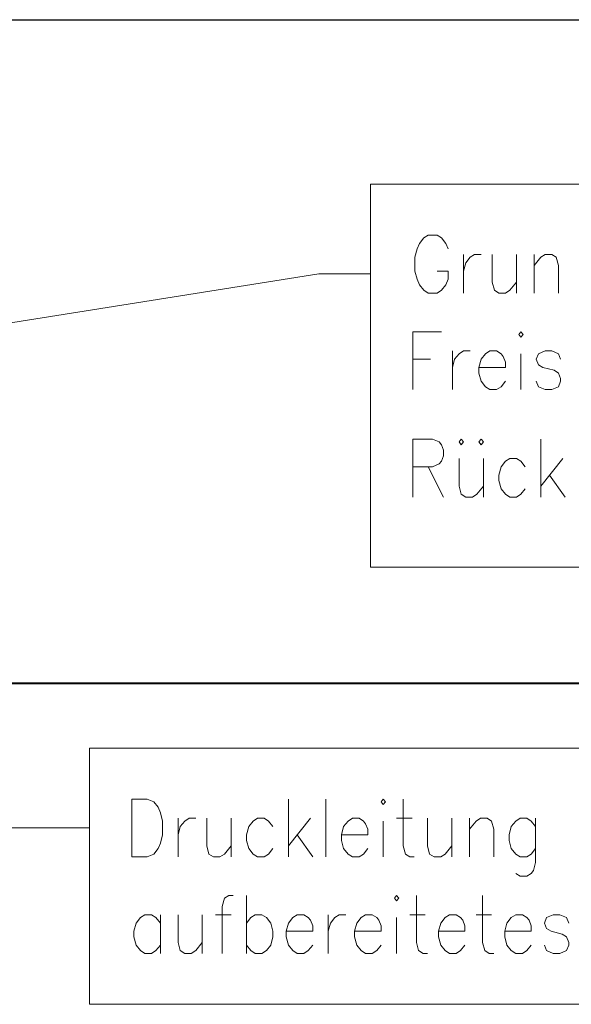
# Model space of a CAD drawing. Extents: x 193 to 943, y 26 to 526.
# Tile 251 of 256: x 533 to 551, y 107 to 139. Entities that reach past the tile are written whole.
import ezdxf

# ---------------------------------------------------------------- set-up
doc = ezdxf.new("R2010")
doc.units = 0
doc.layers.get('0').update_dxf_attribs({"lineweight": 25})
doc.layers.add('KG4_HLS_S_____ZEICHNEN_SWGF', color=40, linetype='Continuous', lineweight=40, true_color=0xffbf00)
doc.layers.add('KG4_HLS_SC_ZEICHNEN', color=7, linetype='Continuous', lineweight=25)
doc.layers.add('KG4_HLS_TEXTE', color=7, linetype='Continuous', lineweight=13)

# ---------------------------------------------------------------- blocks, each defined once
blk = doc.blocks.new('DWGOBJEKT-A069I1IW7N', base_point=(522.864, 102.246))
at = {"color": 0, "linetype": 'ByBlock', "lineweight": -2, "ltscale": 0.13}
for p, q in [((535.514, 115.437), (586.886, 115.437)), ((535.514, 107.137), (535.514, 115.437)), ((536.879, 113.787), (536.879, 111.912)), ((536.879, 113.787), (537.379, 113.787)), ((537.379, 113.787), (537.593, 113.698)), ((537.593, 113.698), (537.736, 113.519)), ((541.95, 113.787), (541.95, 111.912)), ((543.164, 113.787), (543.164, 111.912)), ((545.021, 113.787), (544.95, 113.698)), ((544.95, 113.698), (545.021, 113.609)), ((545.093, 113.698), (545.021, 113.787)), ((545.021, 113.609), (545.093, 113.698)), ((545.664, 113.787), (545.664, 112.269)), ((537.736, 113.519), (537.807, 113.341)), ((537.807, 113.341), (537.879, 113.073)), ((537.879, 113.073), (537.879, 112.626)), ((538.379, 113.162), (538.379, 111.912)), ((538.45, 112.894), (538.593, 113.073)), ((538.593, 113.073), (538.736, 113.162)), ((538.736, 113.162), (538.95, 113.162)), ((539.307, 113.162), (539.307, 112.269)), ((540.093, 113.162), (540.093, 111.912)), ((540.807, 113.073), (540.664, 112.894)), ((540.95, 113.162), (540.807, 113.073)), ((541.164, 113.162), (540.95, 113.162)), ((541.307, 113.073), (541.164, 113.162)), ((541.45, 112.894), (541.307, 113.073)), ((542.664, 113.162), (541.95, 112.269)), ((543.879, 113.073), (543.736, 112.894)), ((544.021, 113.162), (543.879, 113.073)), ((544.236, 113.162), (544.021, 113.162)), ((544.379, 113.073), (544.236, 113.162)), ((544.45, 112.984), (544.379, 113.073)), ((544.521, 112.805), (544.45, 112.984)), ((545.021, 113.073), (545.021, 111.912)), ((545.45, 113.162), (545.95, 113.162)), ((546.45, 113.162), (546.45, 112.269)), ((547.236, 113.162), (547.236, 111.912)), ((547.807, 113.162), (547.807, 111.912)), ((547.807, 112.805), (548.021, 113.073)), ((548.021, 113.073), (548.164, 113.162)), ((548.164, 113.162), (548.379, 113.162)), ((548.379, 113.162), (548.521, 113.073)), ((548.521, 113.073), (548.593, 112.805)), ((549.307, 113.073), (549.164, 112.894)), ((549.45, 113.162), (549.307, 113.073)), ((549.664, 113.162), (549.45, 113.162)), ((549.807, 113.073), (549.664, 113.162)), ((549.95, 112.894), (549.807, 113.073)), ((549.95, 113.162), (549.95, 111.734)), ((529.264, 112.85), (535.514, 112.85)), ((537.879, 112.626), (537.807, 112.359)), ((538.379, 112.626), (538.45, 112.894)), ((540.664, 112.894), (540.593, 112.626)), ((540.593, 112.626), (540.593, 112.448)), ((542.236, 112.626), (542.736, 111.912)), ((543.736, 112.894), (543.664, 112.626)), ((543.664, 112.626), (544.521, 112.626)), ((543.664, 112.626), (543.664, 112.448)), ((544.521, 112.626), (544.521, 112.805)), ((548.593, 112.805), (548.593, 111.912)), ((549.164, 112.894), (549.093, 112.626)), ((549.093, 112.626), (549.093, 112.448)), ((537.807, 112.359), (537.736, 112.18)), ((539.307, 112.269), (539.379, 112.001)), ((539.879, 112.001), (540.093, 112.269)), ((540.593, 112.448), (540.664, 112.18)), ((543.664, 112.448), (543.736, 112.18)), ((545.664, 112.269), (545.736, 112.001)), ((546.45, 112.269), (546.521, 112.001)), ((547.021, 112.001), (547.236, 112.269)), ((549.093, 112.448), (549.164, 112.18)), ((537.593, 112.001), (537.379, 111.912)), ((537.736, 112.18), (537.593, 112.001)), ((539.379, 112.001), (539.521, 111.912)), ((539.736, 111.912), (539.879, 112.001)), ((540.664, 112.18), (540.807, 112.001)), ((540.807, 112.001), (540.95, 111.912)), ((541.164, 111.912), (541.307, 112.001)), ((541.307, 112.001), (541.45, 112.18)), ((543.736, 112.18), (543.879, 112.001)), ((543.879, 112.001), (544.021, 111.912)), ((544.236, 111.912), (544.379, 112.001)), ((544.379, 112.001), (544.521, 112.18)), ((545.736, 112.001), (545.879, 111.912)), ((546.521, 112.001), (546.664, 111.912)), ((546.879, 111.912), (547.021, 112.001)), ((549.164, 112.18), (549.307, 112.001)), ((549.307, 112.001), (549.45, 111.912)), ((549.664, 111.912), (549.807, 112.001)), ((549.807, 112.001), (549.95, 112.18)), ((537.379, 111.912), (536.879, 111.912)), ((539.521, 111.912), (539.736, 111.912)), ((540.95, 111.912), (541.164, 111.912)), ((544.021, 111.912), (544.236, 111.912)), ((545.879, 111.912), (546.021, 111.912)), ((546.664, 111.912), (546.879, 111.912)), ((549.45, 111.912), (549.664, 111.912)), ((549.95, 111.734), (549.879, 111.466)), ((549.45, 111.287), (549.307, 111.376)), ((549.807, 111.376), (549.664, 111.287)), ((549.879, 111.466), (549.807, 111.376)), ((549.664, 111.287), (549.45, 111.287)), ((539.879, 110.573), (539.807, 110.305)), ((540.021, 110.662), (539.879, 110.573)), ((540.164, 110.662), (540.021, 110.662)), ((540.593, 110.662), (540.593, 108.787)), ((545.45, 110.662), (545.379, 110.573)), ((545.379, 110.573), (545.45, 110.484)), ((545.521, 110.573), (545.45, 110.662)), ((545.45, 110.484), (545.521, 110.573)), ((546.093, 110.662), (546.093, 109.144)), ((548.236, 110.662), (548.236, 109.144)), ((537.307, 110.037), (537.164, 109.948)), ((537.521, 110.037), (537.307, 110.037)), ((537.664, 109.948), (537.521, 110.037)), ((537.807, 110.037), (537.807, 108.787)), ((538.379, 110.037), (538.379, 109.144)), ((539.164, 110.037), (539.164, 108.787)), ((539.593, 110.037), (540.093, 110.037)), ((539.807, 110.305), (539.807, 108.787)), ((540.736, 109.948), (540.879, 110.037)), ((540.879, 110.037), (541.093, 110.037)), ((541.093, 110.037), (541.236, 109.948)), ((542.236, 110.037), (542.093, 109.948)), ((542.45, 110.037), (542.236, 110.037)), ((542.593, 109.948), (542.45, 110.037)), ((543.236, 110.037), (543.236, 108.787)), ((543.45, 109.948), (543.593, 110.037)), ((543.593, 110.037), (543.807, 110.037)), ((544.45, 110.037), (544.307, 109.948)), ((544.664, 110.037), (544.45, 110.037)), ((544.807, 109.948), (544.664, 110.037)), ((545.879, 110.037), (546.379, 110.037)), ((547.164, 110.037), (547.021, 109.948)), ((547.379, 110.037), (547.164, 110.037)), ((547.521, 109.948), (547.379, 110.037)), ((548.021, 110.037), (548.521, 110.037)), ((549.307, 110.037), (549.164, 109.948)), ((549.521, 110.037), (549.307, 110.037)), ((549.664, 109.948), (549.521, 110.037)), ((550.521, 110.037), (550.307, 109.948)), ((550.736, 110.037), (550.521, 110.037)), ((550.95, 109.948), (550.736, 110.037)), ((537.021, 109.769), (536.95, 109.501)), ((537.164, 109.948), (537.021, 109.769)), ((537.807, 109.769), (537.664, 109.948)), ((540.593, 109.769), (540.736, 109.948)), ((541.236, 109.948), (541.379, 109.769)), ((541.379, 109.769), (541.45, 109.501)), ((541.95, 109.769), (541.879, 109.501)), ((542.093, 109.948), (541.95, 109.769)), ((542.664, 109.859), (542.593, 109.948)), ((542.736, 109.68), (542.664, 109.859)), ((543.236, 109.501), (543.307, 109.769)), ((543.307, 109.769), (543.45, 109.948)), ((544.164, 109.769), (544.093, 109.501)), ((544.307, 109.948), (544.164, 109.769)), ((544.879, 109.859), (544.807, 109.948)), ((544.95, 109.68), (544.879, 109.859)), ((545.45, 109.948), (545.45, 108.787)), ((546.879, 109.769), (546.807, 109.501)), ((547.021, 109.948), (546.879, 109.769)), ((547.593, 109.859), (547.521, 109.948)), ((547.664, 109.68), (547.593, 109.859)), ((549.021, 109.769), (548.95, 109.501)), ((549.164, 109.948), (549.021, 109.769)), ((549.736, 109.859), (549.664, 109.948)), ((549.807, 109.68), (549.736, 109.859)), ((550.307, 109.948), (550.236, 109.769)), ((550.236, 109.769), (550.307, 109.591)), ((551.021, 109.769), (550.95, 109.948)), ((536.95, 109.501), (536.95, 109.323)), ((541.45, 109.501), (541.45, 109.323)), ((541.879, 109.501), (542.736, 109.501)), ((541.879, 109.501), (541.879, 109.323)), ((542.736, 109.501), (542.736, 109.68)), ((544.093, 109.501), (544.95, 109.501)), ((544.093, 109.501), (544.093, 109.323)), ((544.95, 109.501), (544.95, 109.68)), ((546.807, 109.501), (547.664, 109.501)), ((546.807, 109.501), (546.807, 109.323)), ((547.664, 109.501), (547.664, 109.68)), ((548.95, 109.501), (549.807, 109.501)), ((548.95, 109.501), (548.95, 109.323)), ((549.807, 109.501), (549.807, 109.68)), ((550.307, 109.591), (550.45, 109.501)), ((550.45, 109.501), (550.807, 109.412)), ((550.807, 109.412), (550.95, 109.323)), ((536.95, 109.323), (537.021, 109.055)), ((538.379, 109.144), (538.45, 108.876)), ((538.95, 108.876), (539.164, 109.144)), ((541.45, 109.323), (541.379, 109.055)), ((541.879, 109.323), (541.95, 109.055)), ((544.093, 109.323), (544.164, 109.055)), ((546.093, 109.144), (546.164, 108.876)), ((546.807, 109.323), (546.879, 109.055)), ((548.236, 109.144), (548.307, 108.876)), ((548.95, 109.323), (549.021, 109.055)), ((550.95, 109.323), (551.021, 109.144)), ((551.021, 109.144), (551.021, 109.055)), ((537.021, 109.055), (537.164, 108.876)), ((537.164, 108.876), (537.307, 108.787)), ((537.307, 108.787), (537.521, 108.787)), ((537.521, 108.787), (537.664, 108.876)), ((537.664, 108.876), (537.807, 109.055)), ((538.45, 108.876), (538.593, 108.787)), ((538.593, 108.787), (538.807, 108.787)), ((538.807, 108.787), (538.95, 108.876)), ((540.736, 108.876), (540.593, 109.055)), ((540.879, 108.787), (540.736, 108.876)), ((541.093, 108.787), (540.879, 108.787)), ((541.236, 108.876), (541.093, 108.787)), ((541.379, 109.055), (541.236, 108.876)), ((541.95, 109.055), (542.093, 108.876)), ((542.093, 108.876), (542.236, 108.787)), ((542.236, 108.787), (542.45, 108.787)), ((542.45, 108.787), (542.593, 108.876)), ((542.593, 108.876), (542.736, 109.055)), ((544.164, 109.055), (544.307, 108.876)), ((544.307, 108.876), (544.45, 108.787)), ((544.45, 108.787), (544.664, 108.787)), ((544.664, 108.787), (544.807, 108.876)), ((544.807, 108.876), (544.95, 109.055)), ((546.164, 108.876), (546.307, 108.787)), ((546.307, 108.787), (546.45, 108.787)), ((546.879, 109.055), (547.021, 108.876)), ((547.021, 108.876), (547.164, 108.787)), ((547.164, 108.787), (547.379, 108.787)), ((547.379, 108.787), (547.521, 108.876)), ((547.521, 108.876), (547.664, 109.055)), ((548.307, 108.876), (548.45, 108.787)), ((548.45, 108.787), (548.593, 108.787)), ((549.021, 109.055), (549.164, 108.876)), ((549.164, 108.876), (549.307, 108.787)), ((549.307, 108.787), (549.521, 108.787)), ((549.521, 108.787), (549.664, 108.876)), ((549.664, 108.876), (549.807, 109.055)), ((550.307, 108.876), (550.236, 109.055)), ((550.521, 108.787), (550.307, 108.876)), ((550.736, 108.787), (550.521, 108.787)), ((550.95, 108.876), (550.736, 108.787)), ((551.021, 109.055), (550.95, 108.876)), ((586.886, 107.137), (535.514, 107.137))]:
    blk.add_line(p, q, dxfattribs=at)
blk = doc.blocks.new('DWGOBJEKT-A069I1IY7N', base_point=(529.212, 121.291))
at = {"color": 0, "linetype": 'ByBlock', "lineweight": -2, "ltscale": 0.13}
for p, q in [((544.609, 133.699), (582.552, 133.699)), ((544.609, 121.291), (544.609, 133.699)), ((546.473, 132.049), (546.33, 131.959)), ((546.759, 132.049), (546.473, 132.049)), ((546.902, 131.959), (546.759, 132.049)), ((546.187, 131.781), (546.116, 131.602)), ((546.33, 131.959), (546.187, 131.781)), ((547.045, 131.781), (546.902, 131.959)), ((547.116, 131.602), (547.045, 131.781)), ((546.116, 131.602), (546.045, 131.334)), ((547.616, 131.424), (547.616, 130.174)), ((547.83, 131.334), (547.973, 131.424)), ((547.973, 131.424), (548.187, 131.424)), ((548.545, 131.424), (548.545, 130.531)), ((549.33, 131.424), (549.33, 130.174)), ((549.902, 131.424), (549.902, 130.174)), ((550.116, 131.334), (550.259, 131.424)), ((550.259, 131.424), (550.473, 131.424)), ((550.473, 131.424), (550.616, 131.334)), ((546.045, 131.334), (546.045, 130.888)), ((547.616, 130.888), (547.687, 131.156)), ((547.687, 131.156), (547.83, 131.334)), ((549.902, 131.066), (550.116, 131.334)), ((550.616, 131.334), (550.687, 131.066)), ((532.298, 129.107), (542.935, 130.799)), ((542.935, 130.799), (544.609, 130.799)), ((546.045, 130.888), (546.116, 130.62)), ((546.759, 130.888), (547.116, 130.888)), ((547.116, 130.62), (547.116, 130.888)), ((550.687, 131.066), (550.687, 130.174)), ((546.116, 130.62), (546.187, 130.441)), ((546.187, 130.441), (546.33, 130.263)), ((546.902, 130.263), (547.045, 130.441)), ((547.045, 130.441), (547.116, 130.62)), ((548.545, 130.531), (548.616, 130.263)), ((549.116, 130.263), (549.33, 130.531)), ((546.33, 130.263), (546.473, 130.174)), ((546.473, 130.174), (546.759, 130.174)), ((546.759, 130.174), (546.902, 130.263)), ((548.616, 130.263), (548.759, 130.174)), ((548.759, 130.174), (548.973, 130.174)), ((548.973, 130.174), (549.116, 130.263)), ((545.973, 128.924), (545.973, 127.049)), ((545.973, 128.924), (546.902, 128.924)), ((549.473, 128.924), (549.402, 128.834)), ((549.545, 128.834), (549.473, 128.924)), ((549.402, 128.834), (549.473, 128.745)), ((549.473, 128.745), (549.545, 128.834)), ((547.259, 128.299), (547.259, 127.049)), ((547.33, 128.031), (547.473, 128.209)), ((547.473, 128.209), (547.616, 128.299)), ((547.616, 128.299), (547.83, 128.299)), ((548.33, 128.209), (548.187, 128.031)), ((548.473, 128.299), (548.33, 128.209)), ((548.687, 128.299), (548.473, 128.299)), ((548.83, 128.209), (548.687, 128.299)), ((548.902, 128.12), (548.83, 128.209)), ((549.473, 128.209), (549.473, 127.049)), ((550.045, 128.209), (549.973, 128.031)), ((550.259, 128.299), (550.045, 128.209)), ((550.473, 128.299), (550.259, 128.299)), ((550.687, 128.209), (550.473, 128.299)), ((550.759, 128.031), (550.687, 128.209)), ((545.973, 128.031), (546.545, 128.031)), ((547.259, 127.763), (547.33, 128.031)), ((548.187, 128.031), (548.116, 127.763)), ((548.973, 127.941), (548.902, 128.12)), ((548.973, 127.763), (548.973, 127.941)), ((549.973, 128.031), (550.045, 127.852)), ((548.116, 127.763), (548.973, 127.763)), ((548.116, 127.763), (548.116, 127.584)), ((548.116, 127.584), (548.187, 127.316)), ((550.045, 127.852), (550.187, 127.763)), ((550.187, 127.763), (550.545, 127.674)), ((550.545, 127.674), (550.687, 127.584)), ((550.687, 127.584), (550.759, 127.406)), ((548.187, 127.316), (548.33, 127.138)), ((548.83, 127.138), (548.973, 127.316)), ((550.045, 127.138), (549.973, 127.316)), ((550.759, 127.316), (550.687, 127.138)), ((550.759, 127.406), (550.759, 127.316)), ((548.33, 127.138), (548.473, 127.049)), ((548.473, 127.049), (548.687, 127.049)), ((548.687, 127.049), (548.83, 127.138)), ((550.259, 127.049), (550.045, 127.138)), ((550.473, 127.049), (550.259, 127.049)), ((550.687, 127.138), (550.473, 127.049)), ((545.973, 125.441), (545.973, 123.566)), ((545.973, 125.441), (546.616, 125.441)), ((546.616, 125.441), (546.83, 125.352)), ((546.83, 125.352), (546.902, 125.263)), ((547.545, 125.441), (547.473, 125.352)), ((547.473, 125.352), (547.545, 125.263)), ((547.616, 125.352), (547.545, 125.441)), ((547.545, 125.263), (547.616, 125.352)), ((548.187, 125.441), (548.116, 125.352)), ((548.116, 125.352), (548.187, 125.263)), ((548.259, 125.352), (548.187, 125.441)), ((548.187, 125.263), (548.259, 125.352)), ((550.116, 125.441), (550.116, 123.566)), ((546.902, 125.263), (546.973, 125.084)), ((546.973, 125.084), (546.973, 124.906)), ((546.902, 124.727), (546.83, 124.638)), ((546.973, 124.906), (546.902, 124.727)), ((547.473, 124.816), (547.473, 123.924)), ((548.259, 124.816), (548.259, 123.566)), ((548.973, 124.727), (548.83, 124.549)), ((549.116, 124.816), (548.973, 124.727)), ((549.33, 124.816), (549.116, 124.816)), ((549.473, 124.727), (549.33, 124.816)), ((549.616, 124.549), (549.473, 124.727)), ((550.83, 124.816), (550.116, 123.924)), ((546.616, 124.549), (545.973, 124.549)), ((546.473, 124.549), (546.973, 123.566)), ((546.83, 124.638), (546.616, 124.549)), ((548.83, 124.549), (548.759, 124.281)), ((548.759, 124.281), (548.759, 124.102)), ((548.759, 124.102), (548.83, 123.834)), ((550.402, 124.281), (550.902, 123.566)), ((547.473, 123.924), (547.545, 123.656)), ((548.045, 123.656), (548.259, 123.924)), ((548.83, 123.834), (548.973, 123.656)), ((549.473, 123.656), (549.616, 123.834)), ((547.545, 123.656), (547.687, 123.566)), ((547.687, 123.566), (547.902, 123.566)), ((547.902, 123.566), (548.045, 123.656)), ((548.973, 123.656), (549.116, 123.566)), ((549.116, 123.566), (549.33, 123.566)), ((549.33, 123.566), (549.473, 123.656)), ((582.552, 121.291), (544.609, 121.291))]:
    blk.add_line(p, q, dxfattribs=at)

msp = doc.modelspace()

# ---------------------------------------------------------------- linework, layer by layer
at = {"layer": 'KG4_HLS_S_____ZEICHNEN_SWGF', "ltscale": 0.4}
msp.add_line((637.047, 117.529), (425.379, 117.529), dxfattribs=at)
at = {"layer": 'KG4_HLS_SC_ZEICHNEN', "ltscale": 0.25}
msp.add_line((483.083, 139.029), (743.826, 139.029), dxfattribs=at)

# ---------------------------------------------------------------- block references
at = {"layer": 'KG4_HLS_TEXTE', "ltscale": 0.13}
for name, p in [('DWGOBJEKT-A069I1IY7N', (529.212, 121.291)), ('DWGOBJEKT-A069I1IW7N', (522.864, 102.246))]:
    msp.add_blockref(name, p, dxfattribs=at)

doc.saveas('drawing.dxf')
